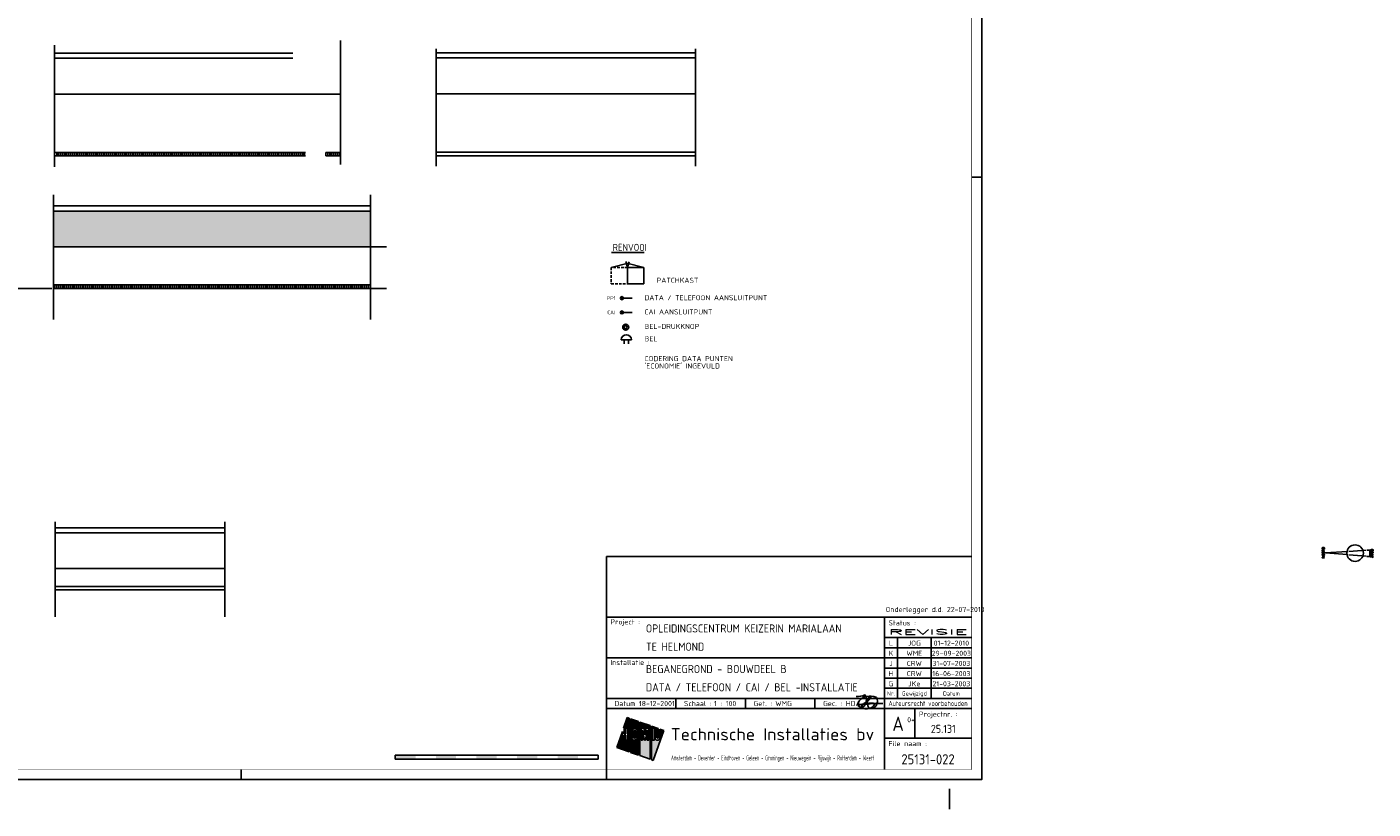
# Model space of a CAD drawing. Header units: millimetres. Extents: x 90707 to 450385, y -1262 to 949019.
# Tile 41 of 60: x 193658 to 259985, y -1262 to 37290. Entities that reach past the tile are written whole.
import ezdxf
from ezdxf.enums import TextEntityAlignment as Align

# ---------------------------------------------------------------- set-up
doc = ezdxf.new("R2010")
doc.units = ezdxf.units.MM
doc.header["$LTSCALE"] = 100
doc.linetypes.add('HIDDEN', pattern=[9.525, 6.35, -3.175])
doc.layers.get('0').update_dxf_attribs({"linetype": 'CONTINUOUS'})
for name, color, linetype in [('00KAD025', 2, 'CONTINUOUS'), ('02-61-50-lijn050', 90, 'CONTINUOUS'), ('AL$1----_ALGEMEEN', 7, 'CONTINUOUS'), ('AL$5----_NOORDPIJL', 7, 'CONTINUOUS'), ('BOUW', 8, 'CONTINUOUS'), ('EB6431--_ATTRIB', 2, 'CONTINUOUS'), ('EL63101-_LICHT-ARM', 3, 'CONTINUOUS'), ('EL6411--_DEURBEL', 3, 'CONTINUOUS'), ('EL6431--_CCTV', 3, 'CONTINUOUS'), ('EL6441--_DATACOM', 3, 'CONTINUOUS'), ('LIJN025', 10, 'CONTINUOUS'), ('LIJN035', 50, 'CONTINUOUS'), ('LIJN050', 90, 'CONTINUOUS'), ('SCHAALBALK', 10, 'CONTINUOUS'), ('TEKST18', 210, 'CONTINUOUS'), ('TEKST25', 10, 'CONTINUOUS'), ('TEKST35', 50, 'CONTINUOUS'), ('TEKST50', 90, 'CONTINUOUS'), ('TEKST70', 130, 'CONTINUOUS'), ('VOLGNUMMER', 7, 'CONTINUOUS')]:
    doc.layers.add(name, color=color, linetype=linetype)
doc.styles.add('1_8', font='ISO', dxfattribs={"height": 1.8})
doc.styles.add('HELV', font='ISO.SHX')
doc.styles.add('ISO', font='ISO.SHX')
doc.styles.add('MAATVOERING', font='iso.shx')
doc.styles.add('ROMAND', font='romand')
doc.styles.get("Standard").update_dxf_attribs({"font": 'iso.shx'})

# ---------------------------------------------------------------- blocks, each defined once
blk = doc.blocks.new('A0-GE')
at = {"layer": 'LIJN025'}
for p, q in [((1495, 297), (1500, 297)), ((1315, 80), (1495, 80)), ((1452, 80), (1452, 5)), ((1452, 70), (1495, 70)), ((1458.5, 70), (1458.5, 40)), ((1475, 70), (1475, 40)), ((1315, 60), (1452, 60)), ((1452, 65), (1495, 65)), ((1452, 60), (1495, 60)), ((1452, 55), (1495, 55)), ((1452, 50), (1495, 50)), ((1315, 40), (1495, 40)), ((1349.25, 35), (1349.25, 40)), ((1383.5, 35), (1383.5, 40)), ((1417.75, 35), (1417.75, 40)), ((1452, 45), (1495, 45)), ((1315, 35), (1495, 35)), ((1467, 35), (1467, 20.5)), ((1325.28, 30.55), (1323.44, 25.28)), ((1326.23, 30.22), (1325.28, 30.55)), ((1326.23, 13.64), (1326.23, 30.22)), ((1330.81, 28.62), (1326.85, 30)), ((1326.85, 30), (1326.85, 13.42)), ((1330.81, 12.03), (1330.81, 28.62)), ((1336.53, 26.61), (1331.49, 28.38)), ((1331.49, 28.38), (1331.49, 11.8)), ((1336.53, 10.03), (1336.53, 26.61)), ((1322.88, 23.67), (1320.11, 15.78)), ((1322.88, 19.41), (1322.88, 23.67)), ((1323.44, 25.28), (1323.78, 25.28)), ((1323.78, 25.28), (1323.78, 22.62)), ((1323.78, 22.62), (1324.68, 22.62)), ((1324.68, 21.86), (1323.78, 21.86)), ((1323.78, 21.86), (1323.78, 19.41)), ((1324.68, 25.28), (1325.58, 25.28)), ((1324.68, 22.62), (1324.68, 25.28)), ((1324.68, 19.41), (1324.68, 21.86)), ((1325.58, 25.28), (1325.58, 19.41)), ((1327.51, 23.91), (1327.61, 24.43)), ((1327.51, 20.8), (1327.51, 23.91)), ((1327.61, 20.28), (1327.51, 20.8)), ((1327.61, 24.43), (1327.9, 24.86)), ((1327.91, 19.82), (1327.61, 20.28)), ((1327.9, 24.86), (1328.35, 25.18)), ((1328.35, 25.18), (1328.88, 25.28)), ((1328.39, 23.89), (1328.46, 24.14)), ((1328.39, 20.81), (1328.39, 23.89)), ((1328.45, 20.57), (1328.39, 20.81)), ((1328.64, 20.38), (1328.45, 20.57)), ((1328.46, 24.14), (1328.63, 24.32)), ((1328.63, 24.32), (1328.89, 24.39)), ((1328.89, 20.32), (1328.64, 20.38)), ((1328.88, 25.28), (1329.41, 25.18)), ((1328.89, 24.39), (1329.13, 24.32)), ((1329.14, 20.38), (1328.89, 20.32)), ((1329.13, 24.32), (1329.31, 24.14)), ((1329.32, 20.56), (1329.14, 20.38)), ((1329.31, 24.14), (1329.38, 23.89)), ((1329.38, 20.81), (1329.32, 20.56)), ((1329.38, 23.89), (1329.38, 20.81)), ((1329.41, 25.18), (1329.85, 24.88)), ((1329.85, 24.88), (1330.14, 24.45)), ((1330.15, 20.26), (1329.86, 19.83)), ((1330.14, 24.45), (1330.25, 23.91)), ((1330.25, 20.8), (1330.15, 20.26)), ((1330.25, 23.91), (1330.25, 20.8)), ((1332.1, 19.41), (1332.1, 25.28)), ((1332.1, 25.28), (1333.62, 25.28)), ((1333.72, 19.41), (1332.87, 24.56)), ((1332.87, 24.56), (1332.87, 19.41)), ((1333.62, 25.28), (1334, 22.14)), ((1334, 22.14), (1334.38, 25.28)), ((1335.15, 24.56), (1334.29, 19.41)), ((1334.38, 25.28), (1335.92, 25.28)), ((1335.15, 19.41), (1335.15, 24.56)), ((1335.92, 25.28), (1335.92, 19.41)), ((1340.46, 25.24), (1337.21, 26.37)), ((1337.21, 26.37), (1337.21, 9.79)), ((1337.81, 19.41), (1337.81, 25.28)), ((1337.81, 25.28), (1338.69, 25.28)), ((1338.14, 9.47), (1343.31, 24.24)), ((1338.69, 25.28), (1338.69, 19.41)), ((1339.02, 20.61), (1339.02, 21.54)), ((1339.02, 21.54), (1339.88, 21.54)), ((1339.09, 20.16), (1339.02, 20.61)), ((1339.34, 19.76), (1339.09, 20.16)), ((1339.88, 21.54), (1339.88, 20.62)), ((1339.88, 20.62), (1339.97, 20.41)), ((1339.97, 20.41), (1340.17, 20.33)), ((1340.17, 20.33), (1340.37, 20.41)), ((1340.37, 20.41), (1340.46, 20.62)), ((1340.46, 20.62), (1340.46, 25.24)), ((1341.24, 20.17), (1340.99, 19.77)), ((1341.31, 20.61), (1341.24, 20.17)), ((1343.31, 24.24), (1341.31, 24.94)), ((1341.31, 24.94), (1341.31, 20.61)), ((1452, 20.5), (1495, 20.5)), ((1320.11, 15.78), (1326.23, 13.64)), ((1323.78, 19.41), (1322.88, 19.41)), ((1325.58, 19.41), (1324.68, 19.41)), ((1326.85, 13.42), (1330.81, 12.03)), ((1328.37, 19.52), (1327.91, 19.82)), ((1328.91, 19.41), (1328.37, 19.52)), ((1329.43, 19.53), (1328.91, 19.41)), ((1329.86, 19.83), (1329.43, 19.53)), ((1332.87, 19.41), (1332.1, 19.41)), ((1334.29, 19.41), (1333.72, 19.41)), ((1335.92, 19.41), (1335.15, 19.41)), ((1338.69, 19.41), (1337.81, 19.41)), ((1339.7, 19.5), (1339.34, 19.76)), ((1340.16, 19.41), (1339.7, 19.5)), ((1340.61, 19.5), (1340.16, 19.41)), ((1340.99, 19.77), (1340.61, 19.5)), ((1331.49, 11.8), (1336.53, 10.03)), ((1337.21, 9.79), (1338.14, 9.47)), ((1135, 0), (1135, 5)), ((1315, 0), (1315, 5))]:
    blk.add_line(p, q, dxfattribs=at)
blk.add_lwpolyline([(1500, 841), (1500, 0), (0, 0), (0, 841)], close=True, dxfattribs=at)
for points in [[(1323.44, 25.28), (1325.28, 30.55), (1326.23, 25.28), (1326.23, 30.22)], [(1326.85, 25.28), (1326.85, 30), (1330.81, 25.28), (1330.81, 28.62)], [(1331.49, 25.28), (1331.49, 28.38), (1336.53, 25.28), (1336.53, 26.61)], [(1321.39, 19.41), (1322.88, 23.67), (1322.88, 19.41), (1322.88, 23.67)], [(1323.78, 22.62), (1323.78, 25.28), (1324.68, 22.62), (1324.68, 25.28)], [(1323.78, 19.41), (1323.78, 21.86), (1324.68, 19.41), (1324.68, 21.86)], [(1325.58, 19.41), (1325.58, 25.28), (1326.23, 19.41), (1326.23, 25.28)], [(1326.85, 23.91), (1326.85, 25.28), (1327.51, 23.91), (1327.61, 24.43)], [(1327.61, 24.43), (1326.85, 25.28), (1327.9, 24.86), (1326.85, 25.28)], [(1327.9, 24.86), (1326.85, 25.28), (1328.35, 25.18), (1326.85, 25.28)], [(1328.35, 25.18), (1326.85, 25.28), (1328.88, 25.28), (1326.85, 25.28)], [(1326.85, 20.8), (1326.85, 23.91), (1327.51, 20.8), (1327.51, 23.91)], [(1326.85, 19.41), (1326.85, 20.8), (1326.85, 19.41), (1327.51, 20.8)], [(1326.85, 19.41), (1327.51, 20.8), (1326.85, 19.41), (1327.61, 20.28)], [(1326.85, 19.41), (1327.61, 20.28), (1326.85, 19.41), (1327.91, 19.82)], [(1328.39, 23.89), (1328.46, 24.14), (1329.38, 23.89), (1329.31, 24.14)], [(1328.39, 20.81), (1328.39, 23.89), (1329.38, 20.81), (1329.38, 23.89)], [(1328.45, 20.57), (1328.39, 20.81), (1329.32, 20.56), (1329.38, 20.81)], [(1328.64, 20.38), (1328.45, 20.57), (1329.14, 20.38), (1329.32, 20.56)], [(1328.46, 24.14), (1328.63, 24.32), (1329.31, 24.14), (1329.13, 24.32)], [(1328.63, 24.32), (1328.89, 24.39), (1329.13, 24.32), (1328.89, 24.39)], [(1328.89, 20.32), (1328.64, 20.38), (1328.89, 20.32), (1329.14, 20.38)], [(1329.41, 25.18), (1328.88, 25.28), (1329.41, 25.18), (1330.81, 25.28)], [(1329.85, 24.88), (1329.41, 25.18), (1329.85, 24.88), (1330.81, 25.28)], [(1330.14, 24.45), (1329.85, 24.88), (1330.14, 24.45), (1330.81, 25.28)], [(1329.86, 19.83), (1330.15, 20.26), (1329.86, 19.83), (1330.81, 19.41)], [(1330.25, 23.91), (1330.14, 24.45), (1330.81, 23.91), (1330.81, 25.28)], [(1330.81, 19.41), (1330.15, 20.26), (1330.81, 20.8), (1330.25, 20.8)], [(1330.25, 20.8), (1330.25, 23.91), (1330.81, 20.8), (1330.81, 23.91)], [(1331.49, 19.41), (1331.49, 25.28), (1332.1, 19.41), (1332.1, 25.28)], [(1332.87, 19.41), (1332.87, 24.56), (1333.72, 19.41), (1332.87, 24.56)], [(1334, 22.14), (1333.62, 25.28), (1334, 22.14), (1334.38, 25.28)], [(1334.29, 19.41), (1335.15, 24.56), (1335.15, 19.41), (1335.15, 24.56)], [(1335.92, 19.41), (1335.92, 25.28), (1336.53, 19.41), (1336.53, 25.28)], [(1337.21, 19.41), (1337.21, 26.37), (1337.81, 19.41), (1337.81, 25.28)], [(1337.81, 25.28), (1337.21, 26.37), (1338.69, 25.28), (1337.21, 26.37)], [(1338.69, 25.28), (1337.21, 26.37), (1340.46, 25.24), (1337.21, 26.37)], [(1338.69, 25.24), (1338.69, 25.28), (1340.46, 25.24)], [(1338.69, 21.54), (1338.69, 25.24), (1340.46, 21.54), (1340.46, 25.24)], [(1338.69, 19.41), (1338.69, 21.54), (1339.02, 20.61), (1339.02, 21.54)], [(1338.69, 19.41), (1339.02, 20.61), (1338.69, 19.41), (1339.09, 20.16)], [(1338.69, 19.41), (1339.09, 20.16), (1338.69, 19.41), (1339.34, 19.76)], [(1339.02, 20.61), (1339.02, 21.54), (1339.09, 20.16), (1339.02, 20.61)], [(1339.88, 20.62), (1339.88, 21.54), (1339.97, 20.41), (1339.88, 21.54)], [(1339.97, 20.41), (1339.88, 21.54), (1340.17, 20.33), (1339.88, 21.54)], [(1340.17, 20.33), (1339.88, 21.54), (1340.37, 20.41), (1339.88, 21.54)], [(1340.37, 20.41), (1339.88, 21.54), (1340.46, 20.62), (1339.88, 21.54)], [(1340.46, 20.62), (1339.88, 21.54), (1340.46, 20.62), (1340.46, 21.54)], [(1341.62, 19.41), (1340.99, 19.77), (1342.04, 20.61), (1341.24, 20.17)], [(1341.24, 20.17), (1341.31, 20.61), (1341.24, 20.17), (1342.04, 20.61)], [(1341.31, 20.61), (1341.31, 24.94), (1342.04, 20.61), (1343.31, 24.24)], [(1320.11, 15.78), (1321.39, 19.41), (1326.23, 13.64), (1326.23, 19.41)], [(1326.85, 19.41), (1327.91, 19.82), (1326.85, 19.41), (1328.37, 19.52)], [(1326.85, 19.41), (1328.37, 19.52), (1326.85, 19.41), (1328.91, 19.41)], [(1326.85, 13.42), (1326.85, 19.41), (1330.81, 12.03), (1330.81, 19.41)], [(1328.91, 19.41), (1329.43, 19.53), (1328.91, 19.41), (1330.81, 19.41)], [(1329.43, 19.53), (1329.86, 19.83), (1329.43, 19.53), (1330.81, 19.41)], [(1331.49, 11.8), (1331.49, 19.41), (1336.53, 10.03), (1336.53, 19.41)], [(1337.21, 9.79), (1337.21, 19.41), (1338.14, 9.47), (1341.62, 19.41)], [(1338.69, 19.41), (1339.34, 19.76), (1338.69, 19.41), (1339.7, 19.5)], [(1338.69, 19.41), (1339.7, 19.5), (1338.69, 19.41), (1340.16, 19.41)], [(1340.16, 19.41), (1341.62, 19.41), (1340.61, 19.5), (1341.62, 19.41)], [(1341.62, 19.41), (1340.61, 19.5), (1341.62, 19.41), (1340.99, 19.77)]]:
    blk.add_solid(points, dxfattribs=at)
at = {"layer": 'LIJN050'}
for p, q in [((1495, 110), (1315, 110)), ((1315, 110), (1315, 5))]:
    blk.add_line(p, q, dxfattribs=at)
at = {"layer": 'LIJN050', "const_width": 0.2}
blk.add_lwpolyline([(1495, 836), (25, 836), (25, 5), (1495, 5)], close=True, dxfattribs=at)
at = {"layer": 'SCHAALBALK'}
for p, q in [((1211, 12), (1211, 10)), ((1311, 12), (1211, 12)), ((1211, 10), (1311, 10)), ((1311, 10), (1311, 12))]:
    blk.add_line(p, q, dxfattribs=at)
for points in [[(1211, 10), (1211, 12), (1221, 10), (1221, 12)], [(1231, 10), (1231, 12), (1241, 10), (1241, 12)], [(1251, 10), (1251, 12), (1261, 10), (1261, 12)], [(1271, 10), (1271, 12), (1281, 10), (1281, 12)], [(1291, 10), (1291, 12), (1301, 10), (1301, 12)]]:
    blk.add_solid(points, dxfattribs=at)
at = {"layer": 'TEKST18', "style": 'ISO'}
for s, p in [('Nr.', (1455.25, 41.43)), ('Gewijzigd', (1466.75, 41.43)), ('Datum', (1485, 41.43))]:
    blk.add_text(s, height=2, dxfattribs=at).set_placement(p, align=Align.CENTER)
at = {"layer": 'TEKST18', "style": 'ISO', "width": 0.67468}
blk.add_text('Amsterdam - Deventer - Eindhoven - Geleen - Groningen - Nieuwegein - Rijswijk - Rotterdam - Weert', height=2.5, dxfattribs=at).set_placement((1346.88, 9.47), (1447, 9.47), align=Align.FIT)
at = {"layer": 'TEKST25', "style": 'ISO'}
for s, p in [('Project :', (1317, 76.5)), ('Status :', (1454, 76)), ('Installatie :', (1317, 56.5)), ('Datum :', (1319, 36.25)), ('Schaal :', (1353.25, 36.25)), ('Get. :', (1387.5, 36.25)), ('Gec. :', (1421.75, 36.25)), ('Projectnr. :', (1469, 31)), ('File naam :', (1454, 16.5))]:
    blk.add_text(s, height=2.5, dxfattribs=at).set_placement(p)
at = {"layer": 'TEKST25', "style": 'ISO', "width": 1.015814}
blk.add_text('Auteursrecht voorbehouden', height=2.5, dxfattribs=at).set_placement((1454, 36.3), (1493, 36.3), align=Align.FIT)
at = {"layer": 'TEKST25', "style": 'ROMAND', "width": 2.899115}
blk.add_attdef('STATUS', text='', height=2.5, dxfattribs=at).set_placement((1454, 71.5), (1493, 71.5), align=Align.FIT)
at = {"layer": 'TEKST25', "style": 'ISO'}
for tag, p in [('E', (1455.25, 66)), ('NAAM-E', (1466.75, 66)), ('DATUM-E', (1485, 66)), ('D', (1455.25, 61)), ('NAAM-D', (1466.75, 61)), ('DATUM-D', (1485, 61)), ('C', (1455.25, 56)), ('B', (1455.25, 51)), ('NAAM-B', (1466.75, 51)), ('NAAM-C', (1466.75, 56)), ('DATUM-B', (1485, 51)), ('DATUM-C', (1485, 56)), ('A', (1455.25, 46)), ('NAAM-A', (1466.75, 46)), ('DATUM-A', (1485, 46))]:
    blk.add_attdef(tag, text='', height=2.5, dxfattribs=at).set_placement(p, align=Align.CENTER)
for tag, p in [('DATUM', (1332.75, 36.25)), ('SCHAAL', (1368, 36.25)), ('GETEKEND', (1398.25, 36.25)), ('GECONTOL.', (1433, 36.25)), ('FORMAAT', (1463.25, 28.25))]:
    blk.add_attdef(tag, p, '', height=2.5, dxfattribs=at)
at = {"layer": 'TEKST35', "style": 'ISO'}
for tag, p in [('PROJECT', (1334.5, 72.5)), ('PLAATS', (1334.5, 63.5)), ('INSTALLATIE-REGEL1', (1334.5, 52.5)), ('INSTALLATIE-REGEL2', (1334.5, 43.5))]:
    blk.add_attdef(tag, p, '', height=4, dxfattribs=at)
blk.add_attdef('PROJ.NR.', text='', height=4, dxfattribs=at).set_placement((1481, 23), align=Align.CENTER)
at = {"layer": 'TEKST50', "style": 'HELV', "width": 1.169753}
blk.add_text('Technische Installaties bv', height=6, dxfattribs=at).set_placement((1346.72, 19.36), (1446.99, 19.36), align=Align.FIT)
at = {"layer": 'TEKST50', "style": 'ISO'}
blk.add_attdef('FILE-NAAM', text='', height=5, dxfattribs=at).set_placement((1473.5, 7.5), align=Align.CENTER)
at = {"layer": 'TEKST70', "style": 'HELV'}
blk.add_text('A', height=7, dxfattribs=at).set_placement((1458.75, 24), align=Align.CENTER)
blk = doc.blocks.new('ES111410')
for radius in [1.5, 0.75]:
    blk.add_circle((0, 0), radius)
at = {"style": '1_8', "flags": 8}
for tag, p in [('NUMMER', (0, 5.5)), ('CODE', (0, 3))]:
    blk.add_attdef(tag, text='', height=1.8, dxfattribs=at).set_placement(p, align=Align.MIDDLE)
blk.add_attdef('M_CODE', text='', height=1.8, dxfattribs=at).set_placement((0, 0), align=Align.MIDDLE_CENTER)
blk = doc.blocks.new('ES081006')
at = {"color": 0}
for p, q in [((-1, 0), (-1, -2)), ((1, -2), (1, 0))]:
    blk.add_line(p, q, dxfattribs=at)
blk.add_lwpolyline([(2.5, 0), (-2.5, 0, -1)], format="xyb", close=True, dxfattribs=at)
at = {"color": 0, "style": '1_8', "flags": 8}
for tag, p in [('NUMMER', (0, 6.75)), ('SCHAK', (0, 4))]:
    blk.add_attdef(tag, text='', height=1.8, dxfattribs=at).set_placement(p, align=Align.MIDDLE)
at = {"style": '1_8', "flags": 8}
blk.add_attdef('M_CODE', text='', height=1.8, dxfattribs=at).set_placement((0, 0), align=Align.MIDDLE_CENTER)
blk = doc.blocks.new('PRHDA')
at = {"layer": '02-61-50-lijn050', "color": 50, "linetype": 'ByBlock', "flags": 128}
blk.add_lwpolyline([(-70, 246, 0.043806), (-705, 234, -0.031193), (-1253, 209), (-809, 257, 0.003454), (-595, 274, -0.231177), (-497, 236, -0.175519), (-494, 194, -0.153375), (-552, 106, -0.056813), (-651, 43, -0.100205), (-852, -8, -0.16296), (-1242, 100, -0.379529), (-1301, 251, -0.14016), (-1100, 518, -0.143334), (-940, 590, -0.06258), (-558, 601, -0.12688), (-385, 542, -0.169413), (-357, 496, -0.095564), (-353, 276, -0.080055), (-384, 187, -0.126486), (-523, 35, -0.214891), (-713, 6, -0.203106), (-762, 34, -0.121177), (-821, 172, -0.121604), (-801, 453, -0.010614), (-783, 511, -0.021915), (-760, 562, -0.15615), (-707, 606, -0.050224), (-686, 611, -0.295436), (-670, 603, -0.250173), (-667, 558, -0.167384), (-891, 324, 0.121525), (-1106, 142, 0.14194), (-1116, 115, 0.153562), (-1114, 98, 0.520832), (-1040, 81, 0.362036), (-958, 675, -0.145439), (-1391, 601)], format="xyb", dxfattribs=at)
blk = doc.blocks.new('ES4X2')
for p, q in [((-0.45, 1.4), (-0.45, 2.6)), ((-0.15, 1.27), (-0.15, 2.73)), ((0, 1.25), (0, -3)), ((0.15, 1.27), (0.15, 2.73)), ((0.45, 1.4), (0.45, 2.6))]:
    blk.add_line(p, q)
blk.add_circle((0, 2), 0.75)
at = {"style": '1_8', "flags": 8}
for tag, p in [('NUMMER', (1.25, 3.5)), ('CODE', (-1.25, 3.5))]:
    blk.add_attdef(tag, text='', height=1.8, rotation=90, dxfattribs=at).set_placement(p, align=Align.MIDDLE_LEFT)
blk.add_attdef('M_CODE', text='', height=1.8, dxfattribs=at).set_placement((0, 0), align=Align.MIDDLE_CENTER)
blk = doc.blocks.new('A$Cca306792')
at = {"layer": 'BOUW'}
h = blk.add_hatch(dxfattribs=at)
h.set_pattern_fill('AR-SAND', color=256, scale=5, style=0)
h.set_pattern_definition([(37.5, (-15362.65, -566830.2), (-8.000156, 244.70662), [0, -193.04, 0, -215.9, 0, -206.375]), (7.5, (-15362.65, -566830.2), (224.76164, 358.41255), [0, -104.14, 0, -173.99, 0, -66.675]), (327.5, (-15518.86, -566830.2), (395.496185, 0.71859), [0, -63.5, 0, -228.6, 0, -298.45]), (317.5, (-15518.86, -566830.2), (381.77823, 111.46466), [0, -31.75, 0, -149.86, 0, -171.45])])
h.paths.add_polyline_path([(103845, 29476), (103845, 27709), (119470, 27709), (119470, 29476), (115345, 29476)])
at = {"layer": '00KAD025', "linetype": 'Continuous'}
blk.add_line((148000, 0), (148000, 1000), dxfattribs=at)
at = {"layer": 'AL$1----_ALGEMEEN', "color": 8}
blk.add_circle((167982, 12615), 405, dxfattribs=at)
at = {"layer": 'AL$5----_NOORDPIJL', "color": 8}
for points in [[(166455, 12600), (166374, 12601), (166361, 12619), (166362, 12656), (166375, 12673), (166456, 12672), (166469, 12654), (166469, 12618), (166455, 12600)], [(166470, 12708), (166362, 12709), (166363, 12763), (166377, 12781), (166404, 12780), (166417, 12763), (166416, 12709)], [(166472, 12816), (166364, 12817), (166365, 12871), (166392, 12888), (166446, 12888), (166472, 12870), (166472, 12816)], [(166417, 12744), (166471, 12778)], [(167584, 12542), (166524, 12635), (167586, 12699)], [(167671, 12704), (168527, 12756)], [(168571, 12760), (168713, 12767), (168709, 12443), (168567, 12453)], [(168757, 12638), (168758, 12674)], [(168758, 12658), (168865, 12656)], [(168866, 12728), (168759, 12730), (168759, 12783), (168786, 12800), (168840, 12800), (168867, 12782), (168866, 12728)], [(168865, 12637), (168865, 12673)], [(166466, 12384), (166358, 12386), (166467, 12456), (166359, 12457)], [(166454, 12492), (166373, 12493), (166360, 12511), (166360, 12548), (166374, 12565), (166455, 12564), (166468, 12546), (166467, 12510), (166454, 12492)], [(168523, 12458), (167669, 12534)], [(168754, 12407), (168755, 12478), (168862, 12406), (168863, 12477)], [(168757, 12515), (168850, 12513), (168863, 12531), (168864, 12567), (168851, 12585), (168757, 12586)]]:
    blk.add_lwpolyline(points, dxfattribs=at)
at = {"layer": 'BOUW'}
for p, q in [((117991, 37889), (117991, 31777)), ((103903, 35245), (103903, 37645)), ((103903, 37263), (111524, 37263)), ((111524, 37263), (115649, 37263)), ((122701, 37475), (122701, 35707)), ((122701, 37273), (130957, 37273)), ((130957, 37273), (135479, 37273)), ((135479, 37475), (135479, 35707)), ((103903, 37013), (111524, 37013)), ((111524, 37013), (115649, 37013)), ((122701, 37023), (122701, 35255)), ((122701, 37023), (135479, 37023)), ((135479, 37023), (135479, 35255)), ((115649, 35245), (103903, 35245)), ((103903, 35245), (103903, 31661)), ((115649, 35245), (117991, 35245)), ((122701, 35293), (122701, 31696)), ((135479, 35255), (122701, 35255)), ((135479, 35293), (135479, 31696)), ((104006, 32195), (104006, 32370)), ((104101, 32195), (104101, 32370)), ((104197, 32195), (104197, 32370)), ((104292, 32195), (104292, 32370)), ((104387, 32195), (104387, 32370)), ((104482, 32195), (104482, 32370)), ((104578, 32195), (104578, 32370)), ((104673, 32195), (104673, 32370)), ((104768, 32195), (104768, 32370)), ((104863, 32195), (104863, 32370)), ((104959, 32195), (104959, 32370)), ((105054, 32195), (105054, 32370)), ((105149, 32195), (105149, 32370)), ((105244, 32195), (105244, 32370)), ((105340, 32195), (105340, 32370)), ((105435, 32195), (105435, 32370)), ((105530, 32195), (105530, 32370)), ((105625, 32195), (105625, 32370)), ((105721, 32195), (105721, 32370)), ((105816, 32195), (105816, 32370)), ((105911, 32195), (105911, 32370)), ((106006, 32195), (106006, 32370)), ((106102, 32195), (106102, 32370)), ((106197, 32195), (106197, 32370)), ((106292, 32195), (106292, 32370)), ((106387, 32195), (106387, 32370)), ((106483, 32195), (106483, 32370)), ((106578, 32195), (106578, 32370)), ((106673, 32195), (106673, 32370)), ((106768, 32195), (106768, 32370)), ((106864, 32195), (106864, 32370)), ((106959, 32195), (106959, 32370)), ((107054, 32195), (107054, 32370)), ((107149, 32195), (107149, 32370)), ((107245, 32195), (107245, 32370)), ((107340, 32195), (107340, 32370)), ((107435, 32195), (107435, 32370)), ((107530, 32195), (107530, 32370)), ((107626, 32195), (107626, 32370)), ((107721, 32195), (107721, 32370)), ((107816, 32195), (107816, 32370)), ((107911, 32195), (107911, 32370)), ((108007, 32195), (108007, 32370)), ((108102, 32195), (108102, 32370)), ((108197, 32195), (108197, 32370)), ((108292, 32195), (108292, 32370)), ((108388, 32195), (108388, 32370)), ((108483, 32195), (108483, 32370)), ((108578, 32195), (108578, 32370)), ((108673, 32195), (108673, 32370)), ((108769, 32195), (108769, 32370)), ((108864, 32195), (108864, 32370)), ((108959, 32195), (108959, 32370)), ((109054, 32195), (109054, 32370)), ((109150, 32195), (109150, 32370)), ((109245, 32195), (109245, 32370)), ((109340, 32195), (109340, 32370)), ((109435, 32195), (109435, 32370)), ((109531, 32195), (109531, 32370)), ((109626, 32195), (109626, 32370)), ((109721, 32195), (109721, 32370)), ((109816, 32195), (109816, 32370)), ((109912, 32195), (109912, 32370)), ((110007, 32195), (110007, 32370)), ((110102, 32195), (110102, 32370)), ((110197, 32195), (110197, 32370)), ((110293, 32195), (110293, 32370)), ((110388, 32195), (110388, 32370)), ((110483, 32195), (110483, 32370)), ((110578, 32195), (110578, 32370)), ((110674, 32195), (110674, 32370)), ((110769, 32195), (110769, 32370)), ((110864, 32195), (110864, 32370)), ((110959, 32195), (110959, 32370)), ((111055, 32195), (111055, 32370)), ((111150, 32195), (111150, 32370)), ((111245, 32195), (111245, 32370)), ((111340, 32195), (111340, 32370)), ((111436, 32195), (111436, 32370)), ((111531, 32195), (111531, 32370)), ((111626, 32195), (111626, 32370)), ((111721, 32195), (111721, 32370)), ((111817, 32195), (111817, 32370)), ((111912, 32195), (111912, 32370)), ((112007, 32195), (112007, 32370)), ((112102, 32195), (112102, 32370)), ((112198, 32195), (112198, 32370)), ((112293, 32195), (112293, 32370)), ((112388, 32195), (112388, 32370)), ((112483, 32195), (112483, 32370)), ((112579, 32195), (112579, 32370)), ((112674, 32195), (112674, 32370)), ((112769, 32195), (112769, 32370)), ((112864, 32195), (112864, 32370)), ((112960, 32195), (112960, 32370)), ((113055, 32195), (113055, 32370)), ((113150, 32195), (113150, 32370)), ((113245, 32195), (113245, 32370)), ((113341, 32195), (113341, 32370)), ((113436, 32195), (113436, 32370)), ((113531, 32195), (113531, 32370)), ((113626, 32195), (113626, 32370)), ((113722, 32195), (113722, 32370)), ((113817, 32195), (113817, 32370)), ((113912, 32195), (113912, 32370)), ((114007, 32195), (114007, 32370)), ((114103, 32195), (114103, 32370)), ((114198, 32195), (114198, 32370)), ((114293, 32195), (114293, 32370)), ((114388, 32195), (114388, 32370)), ((114484, 32195), (114484, 32370)), ((114579, 32195), (114579, 32370)), ((114674, 32195), (114674, 32370)), ((114769, 32195), (114769, 32370)), ((114865, 32195), (114865, 32370)), ((114960, 32195), (114960, 32370)), ((115060, 32195), (115060, 32370)), ((115160, 32195), (115160, 32370)), ((115260, 32195), (115260, 32370)), ((115360, 32195), (115360, 32370)), ((115460, 32195), (115460, 32370)), ((115555, 32195), (115555, 32370)), ((115650, 32195), (115650, 32370)), ((115746, 32195), (115746, 32370)), ((115841, 32195), (115841, 32370)), ((115936, 32195), (115936, 32370)), ((116031, 32195), (116031, 32370)), ((116127, 32195), (116127, 32370)), ((116222, 32195), (116222, 32370)), ((117270, 32195), (117270, 32370)), ((117365, 32195), (117365, 32370)), ((117460, 32195), (117460, 32370)), ((117555, 32195), (117555, 32370)), ((117651, 32195), (117651, 32370)), ((117746, 32195), (117746, 32370)), ((117841, 32195), (117841, 32370)), ((117936, 32195), (117936, 32370)), ((135479, 32375), (122701, 32375)), ((135479, 32205), (122701, 32205)), ((103845, 29726), (103845, 30273)), ((119470, 27709), (119470, 30273)), ((103845, 29726), (115345, 29726)), ((103845, 27709), (103845, 29726)), ((103845, 29476), (115345, 29476)), ((115345, 29726), (119470, 29726)), ((115345, 29476), (119470, 29476)), ((103845, 25542), (103845, 27709)), ((120261, 27709), (103869, 27709)), ((119470, 27709), (119470, 24123)), ((103770, 25659), (101778, 25659)), ((103845, 25542), (103845, 24917)), ((103922, 25659), (103922, 25834)), ((104017, 25659), (104017, 25834)), ((104112, 25659), (104112, 25834)), ((104207, 25659), (104207, 25834)), ((104303, 25659), (104303, 25834)), ((104398, 25659), (104398, 25834)), ((104493, 25659), (104493, 25834)), ((104588, 25659), (104588, 25834)), ((104684, 25659), (104684, 25834)), ((104779, 25659), (104779, 25834)), ((104874, 25659), (104874, 25834)), ((104969, 25659), (104969, 25834)), ((105065, 25659), (105065, 25834)), ((105160, 25659), (105160, 25834)), ((105255, 25659), (105255, 25834)), ((105350, 25659), (105350, 25834)), ((105446, 25659), (105446, 25834)), ((105541, 25659), (105541, 25834)), ((105636, 25659), (105636, 25834)), ((105731, 25659), (105731, 25834)), ((105827, 25659), (105827, 25834)), ((105922, 25659), (105922, 25834)), ((106017, 25659), (106017, 25834)), ((106112, 25659), (106112, 25834)), ((106208, 25659), (106208, 25834)), ((106303, 25659), (106303, 25834)), ((106398, 25659), (106398, 25834)), ((106493, 25659), (106493, 25834)), ((106589, 25659), (106589, 25834)), ((106684, 25659), (106684, 25834)), ((106779, 25659), (106779, 25834)), ((106874, 25659), (106874, 25834)), ((106970, 25659), (106970, 25834)), ((107065, 25659), (107065, 25834)), ((107160, 25659), (107160, 25834)), ((107255, 25659), (107255, 25834)), ((107351, 25659), (107351, 25834)), ((107446, 25659), (107446, 25834)), ((107541, 25659), (107541, 25834)), ((107636, 25659), (107636, 25834)), ((107732, 25659), (107732, 25834)), ((107827, 25659), (107827, 25834)), ((107922, 25659), (107922, 25834)), ((108017, 25659), (108017, 25834)), ((108113, 25659), (108113, 25834)), ((108208, 25659), (108208, 25834)), ((108303, 25659), (108303, 25834)), ((108398, 25659), (108398, 25834)), ((108494, 25659), (108494, 25834)), ((108589, 25659), (108589, 25834)), ((108684, 25659), (108684, 25834)), ((108779, 25659), (108779, 25834)), ((108875, 25659), (108875, 25834)), ((108970, 25659), (108970, 25834)), ((109065, 25659), (109065, 25834)), ((109160, 25659), (109160, 25834)), ((109256, 25659), (109256, 25834)), ((109351, 25659), (109351, 25834)), ((109446, 25659), (109446, 25834)), ((109541, 25659), (109541, 25834)), ((109637, 25659), (109637, 25834)), ((109732, 25659), (109732, 25834)), ((109827, 25659), (109827, 25834)), ((109922, 25659), (109922, 25834)), ((110018, 25659), (110018, 25834)), ((110113, 25659), (110113, 25834)), ((110208, 25659), (110208, 25834)), ((110303, 25659), (110303, 25834)), ((110399, 25659), (110399, 25834)), ((110494, 25659), (110494, 25834)), ((110589, 25659), (110589, 25834)), ((110684, 25659), (110684, 25834)), ((110780, 25659), (110780, 25834)), ((110875, 25659), (110875, 25834)), ((110970, 25659), (110970, 25834)), ((111065, 25659), (111065, 25834)), ((111161, 25659), (111161, 25834)), ((111256, 25659), (111256, 25834)), ((111351, 25659), (111351, 25834)), ((111446, 25659), (111446, 25834)), ((111542, 25659), (111542, 25834)), ((111637, 25659), (111637, 25834)), ((111732, 25659), (111732, 25834)), ((111827, 25659), (111827, 25834)), ((111923, 25659), (111923, 25834)), ((112018, 25659), (112018, 25834)), ((112113, 25659), (112113, 25834)), ((112208, 25659), (112208, 25834)), ((112304, 25659), (112304, 25834)), ((112399, 25659), (112399, 25834)), ((112494, 25659), (112494, 25834)), ((112589, 25659), (112589, 25834)), ((112685, 25659), (112685, 25834)), ((112780, 25659), (112780, 25834)), ((112875, 25659), (112875, 25834)), ((112970, 25659), (112970, 25834)), ((113066, 25659), (113066, 25834)), ((113161, 25659), (113161, 25834)), ((113256, 25659), (113256, 25834)), ((113351, 25659), (113351, 25834)), ((113447, 25659), (113447, 25834)), ((113542, 25659), (113542, 25834)), ((113637, 25659), (113637, 25834)), ((113732, 25659), (113732, 25834)), ((113828, 25659), (113828, 25834)), ((113923, 25659), (113923, 25834)), ((114018, 25659), (114018, 25834)), ((114113, 25659), (114113, 25834)), ((114209, 25659), (114209, 25834)), ((114304, 25659), (114304, 25834)), ((114399, 25659), (114399, 25834)), ((114494, 25659), (114494, 25834)), ((114590, 25659), (114590, 25834)), ((114685, 25659), (114685, 25834)), ((114780, 25659), (114780, 25834)), ((114875, 25659), (114875, 25834)), ((114971, 25659), (114971, 25834)), ((115066, 25659), (115066, 25834)), ((115161, 25659), (115161, 25834)), ((115256, 25659), (115256, 25834)), ((115352, 25659), (115352, 25834)), ((115447, 25659), (115447, 25834)), ((115542, 25659), (115542, 25834)), ((115637, 25659), (115637, 25834)), ((115733, 25659), (115733, 25834)), ((115828, 25659), (115828, 25834)), ((115923, 25659), (115923, 25834)), ((116018, 25659), (116018, 25834)), ((116114, 25659), (116114, 25834)), ((116209, 25659), (116209, 25834)), ((116304, 25659), (116304, 25834)), ((116399, 25659), (116399, 25834)), ((116495, 25659), (116495, 25834)), ((116590, 25659), (116590, 25834)), ((116685, 25659), (116685, 25834)), ((116780, 25659), (116780, 25834)), ((116876, 25659), (116876, 25834)), ((116971, 25659), (116971, 25834)), ((117066, 25659), (117066, 25834)), ((117161, 25659), (117161, 25834)), ((117257, 25659), (117257, 25834)), ((117352, 25659), (117352, 25834)), ((117447, 25659), (117447, 25834)), ((117542, 25659), (117542, 25834)), ((117638, 25659), (117638, 25834)), ((117733, 25659), (117733, 25834)), ((117828, 25659), (117828, 25834)), ((117923, 25659), (117923, 25834)), ((118019, 25659), (118019, 25834)), ((118114, 25659), (118114, 25834)), ((118209, 25659), (118209, 25834)), ((118304, 25659), (118304, 25834)), ((118400, 25659), (118400, 25834)), ((118495, 25659), (118495, 25834)), ((118590, 25659), (118590, 25834)), ((118685, 25659), (118685, 25834)), ((118781, 25659), (118781, 25834)), ((118876, 25659), (118876, 25834)), ((118971, 25659), (118971, 25834)), ((119066, 25659), (119066, 25834)), ((119161, 25659), (119161, 25834)), ((119256, 25659), (119256, 25834)), ((119351, 25659), (119351, 25834)), ((119446, 25659), (119446, 25834)), ((120261, 25659), (119470, 25659)), ((103845, 24123), (103845, 24917)), ((103927, 14161), (103927, 9483)), ((112298, 14161), (112298, 9483)), ((103927, 13868), (112182, 13868)), ((103927, 13618), (112182, 13618)), ((112182, 13868), (112298, 13868)), ((112182, 13618), (112298, 13618)), ((112298, 11850), (103927, 11850)), ((112298, 10970), (103927, 10970)), ((112298, 10800), (103927, 10800))]:
    blk.add_line(p, q, dxfattribs=at)
at = {"layer": 'BOUW', "color": 9}
for p, q in [((115024, 32370), (103903, 32370)), ((115024, 32195), (103903, 32195)), ((115024, 32370), (116261, 32370)), ((115024, 32195), (116261, 32195)), ((117261, 32370), (117991, 32370)), ((117261, 32195), (117991, 32195)), ((118845, 25834), (103845, 25834)), ((118845, 25659), (103845, 25659)), ((118845, 25834), (119470, 25834)), ((118845, 25659), (119470, 25659))]:
    blk.add_line(p, q, dxfattribs=at)
at = {"layer": 'VOLGNUMMER', "color": 252, "linetype": 'ByBlock'}
for tag, p in [('0.28', (16187, 74214)), ('0.17', (62961, 72994)), ('0.16', (78893, 73105)), ('0.29', (35887, 72529)), ('0.18', (53124, 64542)), ('0.30', (29366, 63128)), ('0.32', (36092, 63166)), ('0.701', (85482, 63517)), ('0.12', (90689, 63024)), ('0.29A', (33165, 62745)), ('0.27', (17657, 61363)), ('0.30', (38191, 61494)), ('0.19', (61479, 61433)), ('0.14', (89762, 60088)), ('0.33', (45869, 59450)), ('0.25', (28058, 57013)), ('0.15', (73454, 57402)), ('0.801', (112714, 57073)), ('0.18A', (61029, 56759)), ('0.26A', (36299, 54851)), ('0.20', (60895, 53506)), ('0.800', (90980, 50804)), ('0.25A', (73288, 48435)), ('0.24', (35041, 47783)), ('0.21', (58702, 48178)), ('0.300', (94483, 48257)), ('0.102', (87631, 47613)), ('0.26', (18559, 46119)), ('0.203', (95795, 46197)), ('0.802', (68387, 42721)), ('0.204', (95497, 42149)), ('0.07B', (66790, 38909)), ('0.702', (95327, 36513))]:
    blk.add_attdef(tag, text='', height=250, dxfattribs=at).set_placement(p, align=Align.MIDDLE_CENTER)
at = {"layer": 'VOLGNUMMER', "color": 8, "linetype": 'ByBlock'}
blk.add_attdef('0.600', text='', height=250, dxfattribs=at).set_placement((96800, 48300), align=Align.MIDDLE_CENTER)

msp = doc.modelspace()

# ---------------------------------------------------------------- linework, layer by layer
at = {"layer": 'LIJN025'}
msp.add_line((222466, 26176), (224068, 26176), dxfattribs=at)
at = {"layer": 'LIJN035', "color": 10}
for p, q in [((222452, 25432), (223282, 25652)), ((223242, 25432), (223172, 25722)), ((224052, 25432), (223222, 25652)), ((223252, 25432), (223332, 25712)), ((224052, 25432), (223252, 25432)), ((223252, 25432), (223252, 24632)), ((224052, 24632), (224052, 25432)), ((223252, 24632), (224052, 24632))]:
    msp.add_line(p, q, dxfattribs=at)
at = {"layer": 'LIJN035', "color": 10, "linetype": 'HIDDEN', "ltscale": 0.2}
for p, q in [((223252, 25432), (222452, 25432)), ((222452, 25432), (222452, 24632)), ((222452, 24632), (223252, 24632))]:
    msp.add_line(p, q, dxfattribs=at)

# ---------------------------------------------------------------- block references
ref = msp.add_blockref('A0-GE', (90707, 191), dxfattribs=dict(xscale=100, yscale=100, zscale=100))
ref.add_attrib('PROJECT', 'OPLEIDINGSCENTRUM KEIZERIN MARIALAAN', (224157, 7441), dxfattribs={"layer": 'TEKST35', "height": 400, "style": 'ISO'})
ref.add_attrib('PLAATS', 'TE HELMOND', (224157, 6541), dxfattribs={"layer": 'TEKST35', "height": 400, "style": 'ISO'})
ref.add_attrib('INSTALLATIE-REGEL1', 'BEGANEGROND - BOUWDEEL B', (224157, 5441), dxfattribs={"layer": 'TEKST35', "height": 400, "style": 'ISO'})
ref.add_attrib('INSTALLATIE-REGEL2', 'DATA / TELEFOON / CAI / BEL -INSTALLATIE', (224157, 4541), dxfattribs={"layer": 'TEKST35', "height": 400, "style": 'ISO'})
ref.add_attrib('PROJ.NR.', '25.131', dxfattribs={"layer": 'TEKST35', "height": 400, "style": 'ISO'}).set_placement((238807, 2491), align=Align.CENTER)
ref.add_attrib('FILE-NAAM', '25131-022', dxfattribs={"layer": 'TEKST50', "height": 500, "style": 'ISO'}).set_placement((238057, 941), align=Align.CENTER)
ref.add_attrib('DATUM', '18-12-2001', (223812, 3816), dxfattribs={"layer": 'TEKST25', "height": 250, "style": 'ISO'})
ref.add_attrib('SCHAAL', '1 : 100', (227507, 3816), dxfattribs={"layer": 'TEKST25', "height": 250, "style": 'ISO'})
ref.add_attrib('GETEKEND', 'WMG', (230532, 3816), dxfattribs={"layer": 'TEKST25', "height": 250, "style": 'ISO'})
ref.add_attrib('GECONTOL.', 'HDA', (234007, 3816), dxfattribs={"layer": 'TEKST25', "height": 250, "style": 'ISO'})
ref.add_attrib('STATUS', 'REVISIE', dxfattribs={"layer": 'TEKST25', "height": 250, "style": 'ROMAND', "width": 2.899115}).set_placement((236107, 7341), (240007, 7341), align=Align.FIT)
ref.add_attrib('FORMAAT', '0+', (237032, 3016), dxfattribs={"layer": 'TEKST25', "height": 250, "style": 'ISO'})
ref.add_attrib('A', 'G', dxfattribs={"layer": 'TEKST25', "height": 250, "style": 'ISO'}).set_placement((236232, 4791), align=Align.CENTER)
ref.add_attrib('NAAM-A', 'JKe', dxfattribs={"layer": 'TEKST25', "height": 250, "style": 'ISO'}).set_placement((237382, 4791), align=Align.CENTER)
ref.add_attrib('DATUM-A', '21-03-2003', dxfattribs={"layer": 'TEKST25', "height": 250, "style": 'ISO'}).set_placement((239207, 4791), align=Align.CENTER)
ref.add_attrib('B', 'H', dxfattribs={"layer": 'TEKST25', "height": 250, "style": 'ISO'}).set_placement((236232, 5291), align=Align.CENTER)
ref.add_attrib('NAAM-B', 'CRW', dxfattribs={"layer": 'TEKST25', "height": 250, "style": 'ISO'}).set_placement((237382, 5291), align=Align.CENTER)
ref.add_attrib('DATUM-B', '16-06-2003', dxfattribs={"layer": 'TEKST25', "height": 250, "style": 'ISO'}).set_placement((239207, 5291), align=Align.CENTER)
ref.add_attrib('C', 'J', dxfattribs={"layer": 'TEKST25', "height": 250, "style": 'ISO'}).set_placement((236232, 5791), align=Align.CENTER)
ref.add_attrib('NAAM-C', 'CRW', dxfattribs={"layer": 'TEKST25', "height": 250, "style": 'ISO'}).set_placement((237382, 5791), align=Align.CENTER)
ref.add_attrib('DATUM-C', '31-07-2003', dxfattribs={"layer": 'TEKST25', "height": 250, "style": 'ISO'}).set_placement((239207, 5791), align=Align.CENTER)
ref.add_attrib('D', 'K', dxfattribs={"layer": 'TEKST25', "height": 250, "style": 'ISO'}).set_placement((236232, 6291), align=Align.CENTER)
ref.add_attrib('NAAM-D', 'WME', dxfattribs={"layer": 'TEKST25', "height": 250, "style": 'ISO'}).set_placement((237382, 6291), align=Align.CENTER)
ref.add_attrib('DATUM-D', '29-09-2003', dxfattribs={"layer": 'TEKST25', "height": 250, "style": 'ISO'}).set_placement((239207, 6291), align=Align.CENTER)
ref.add_attrib('E', 'L', dxfattribs={"layer": 'TEKST25', "height": 250, "style": 'ISO'}).set_placement((236232, 6791), align=Align.CENTER)
ref.add_attrib('NAAM-E', 'JOG', dxfattribs={"layer": 'TEKST25', "height": 250, "style": 'ISO'}).set_placement((237382, 6791), align=Align.CENTER)
ref.add_attrib('DATUM-E', '01-12-2010', dxfattribs={"layer": 'TEKST25', "height": 250, "style": 'ISO'}).set_placement((239207, 6791), align=Align.CENTER)
at = {"layer": 'EL63101-_LICHT-ARM'}
msp.add_blockref('PRHDA', (235907, 3691), dxfattribs=at)
at = {"layer": 'EL6411--_DEURBEL', "xscale": 100, "yscale": 100, "zscale": 100}
for name, p in [('ES111410', (223162, 22491)), ('ES081006', (223192, 21871))]:
    msp.add_blockref(name, p, dxfattribs=at)
at = {"layer": 'EL6431--_CCTV'}
ref = msp.add_blockref('ES4X2', (223173, 23921, 1050), dxfattribs=dict(at, xscale=100, yscale=100, zscale=100, rotation=90))
ref.add_attrib('CODE', 'PP1', dxfattribs={"layer": 'EB6431--_ATTRIB', "color": 1, "height": 180, "style": '1_8', "flags": 8}).set_placement((222450, 23923, 1050), align=Align.MIDDLE_CENTER)
ref = msp.add_blockref('ES4X2', (223173, 23218, 1050), dxfattribs=dict(at, xscale=100, yscale=100, zscale=100, rotation=90))
ref.add_attrib('CODE', 'CAI', dxfattribs={"layer": 'EB6431--_ATTRIB', "color": 1, "height": 180, "style": '1_8', "flags": 8}).set_placement((222450, 23220, 1050), align=Align.MIDDLE_CENTER)
at = {"layer": 'EL6441--_DATACOM'}
msp.add_blockref('A$Cca306792', (91118, -1262), dxfattribs=at)

# ---------------------------------------------------------------- texts
at = {"layer": 'TEKST25'}
for s, p in [('PATCHKAST', (224686, 24676)), ('DATA / TELEFOON AANSLUITPUNT', (224084, 23818)), ('CAI AANSLUITPUNT', (224084, 23118)), ('BEL-DRUKKNOP', (224091, 22403)), ('BEL', (224091, 21793)), ('CODERING DATA PUNTEN', (224091, 20815)), ("'ECONOMIE' INGEVULD", (224091, 20453))]:
    msp.add_text(s, height=250, dxfattribs=at).set_placement(p)
at = {"layer": 'TEKST25', "style": 'MAATVOERING'}
msp.add_text('Onderlegger d.d. 22-07-2010', height=250, dxfattribs=at).set_placement((235963, 8452))
at = {"layer": 'TEKST35'}
msp.add_text('RENVOOI', height=350, dxfattribs=at).set_placement((222519, 26248))

doc.saveas('drawing.dxf')
